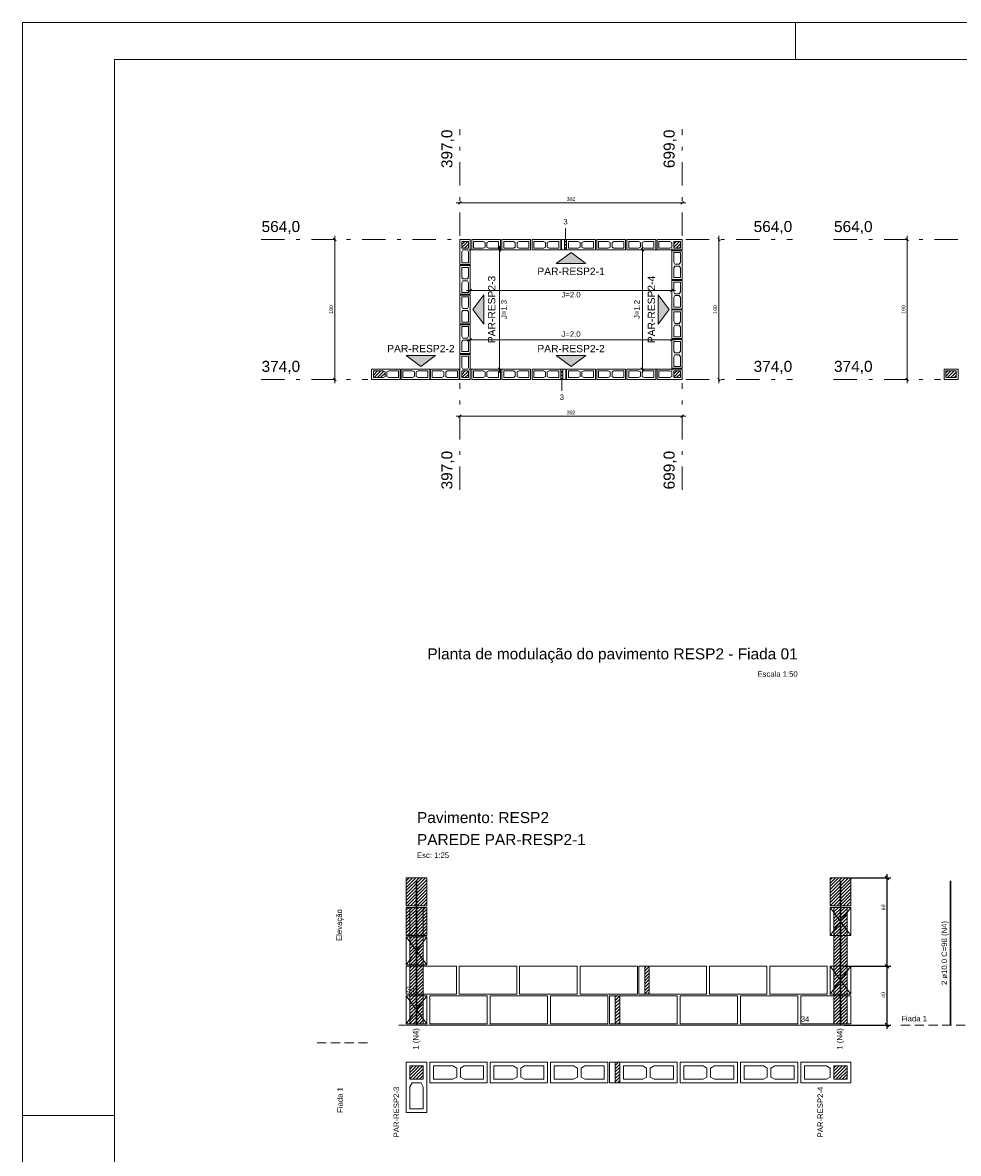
# Model space of a CAD drawing. Header units: millimetres. Extents: x 337 to 624, y -381 to -65.
# Tile 50 of 139: x 442 to 467, y -352 to -322. Entities that reach past the tile are written whole.
import ezdxf

# ---------------------------------------------------------------- set-up
doc = ezdxf.new("R2010")
doc.units = ezdxf.units.MM
doc.header["$MEASUREMENT"] = 0
doc.linetypes.add('DASHDOT2', pattern=[1.27, 0.635, -0.3175, 0, -0.3175])
doc.linetypes.add('Dashed2', pattern=[0.375, 0.25, -0.125])
doc.layers.get('0').update_dxf_attribs({"lineweight": 5})
for name, color, linetype, lineweight in [('Armadura', 7, 'Continuous', 30), ('Cotas', 7, 'Continuous', 5), ('Descrição da armadura', 7, 'Continuous', 5), ('Nível 1', 142, 'Continuous', 0), ('PA-Ajustes', 8, 'Continuous', 5), ('PA-Eixos', 9, 'DASHDOT2', 13), ('PA-Graute', 8, 'Continuous', 0), ('PA-Piso', 7, 'Continuous', 20), ('PA-Títulos', 7, 'Continuous', 0), ('PE-Contrafiamento L', 1, 'Continuous', 13), ('PE-Inteiro', 7, 'Continuous', 5), ('PE-Meio', 1, 'Continuous', 5), ('PE-Paredes', 1, 'Continuous', 5), ('PE-Pastilha', 3, 'Continuous', 5), ('PE-Textos paredes', 7, 'Continuous', 5), ('PRANCHA 01', 7, 'Continuous', 20), ('Texto da cota', 7, 'Continuous', 0), ('Textos', 7, 'Continuous', 5)]:
    doc.layers.add(name, color=color, linetype=linetype, lineweight=lineweight)
doc.styles.add('Arial', font='arial.ttf')
doc.dimstyles.new('UM_25.000000', dxfattribs={"dimtxt": 0.18, "dimasz": 0.1, "dimexe": 0.1, "dimexo": 0.2, "dimgap": 0, "dimtad": 1, "dimtih": 1, "dimtoh": 1, "dimdec": 1, "dimlfac": 25, "dimzin": 0, "dimdsep": 46, "dimtxsty": 'Standard', "dimcen": 0.09, "dimdle": 0.1, "dimadec": 1, "dimazin": 2, "dimtfac": 1, "dimtdec": 4, "dimtofl": 0, "dimtmove": 0, "dimatfit": 3, "dimfxl": 1, "dimtolj": 1, "dimarcsym": 0})
pattern_1 = [(45, (379.54058, -503.65293), (-0.044194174, 0.044194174), [])]
pattern_2 = [(45, (508.52946, -522.06415), (-0.044194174, 0.044194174), [])]

# ---------------------------------------------------------------- blocks, each defined once
blk = doc.blocks.new('_Oblique')
at = {"color": 0, "linetype": 'ByBlock', "lineweight": -2}
blk.add_line((-0.5, -0.5), (0.5, 0.5), dxfattribs=at)
blk = doc.blocks.new('*D296')
at = {"layer": 'Cotas', "color": 0, "lineweight": -2, "transparency": 16777216}
for p, q in [((463.979, -347.4), (465.244, -347.4)), ((465.144, -349.1), (465.144, -347.3)), ((463.979, -349), (465.244, -349))]:
    blk.add_line(p, q, dxfattribs=at)
at = {"layer": 'Defpoints', "color": 0, "transparency": 16777216}
for p in [(463.879, -347.4), (465.144, -347.4), (463.879, -349)]:
    blk.add_point(p, dxfattribs=at)
at = {"layer": 'Cotas', "color": 0, "lineweight": -2, "transparency": 16777216, "xscale": 0.1, "yscale": 0.1, "zscale": 0.1}
for p, rotation in [((465.144, -347.4), 90), ((465.144, -349), 270)]:
    blk.add_blockref('_Oblique', p, dxfattribs=dict(at, rotation=rotation))
at = {"layer": 'Cotas', "transparency": 16777216, "insert": (465.044, -348.182), "char_height": 0.1, "attachment_point": 5, "rotation": 90, "style": 'Arial'}
blk.add_mtext('\\A1;40', dxfattribs=at)
blk = doc.blocks.new('*D297')
at = {"layer": 'Cotas', "color": 0, "lineweight": -2, "transparency": 16777216}
for p, q in [((463.979, -345), (465.244, -345)), ((465.144, -347.5), (465.144, -344.9)), ((463.979, -347.4), (465.244, -347.4))]:
    blk.add_line(p, q, dxfattribs=at)
at = {"layer": 'Defpoints', "color": 0, "transparency": 16777216}
for p in [(463.879, -345), (465.144, -345), (463.879, -347.4)]:
    blk.add_point(p, dxfattribs=at)
at = {"layer": 'Cotas', "color": 0, "lineweight": -2, "transparency": 16777216, "xscale": 0.1, "yscale": 0.1, "zscale": 0.1}
for p, rotation in [((465.144, -345), 90), ((465.144, -347.4), 270)]:
    blk.add_blockref('_Oblique', p, dxfattribs=dict(at, rotation=rotation))
at = {"layer": 'Cotas', "transparency": 16777216, "insert": (465.044, -345.8), "char_height": 0.1, "attachment_point": 5, "rotation": 90, "style": 'Arial'}
blk.add_mtext('\\A1;60', dxfattribs=at)

msp = doc.modelspace()

# ---------------------------------------------------------------- hatches: boundary and pattern name
at = {"layer": 'PA-Ajustes', "linetype": 'Continuous'}
h = msp.add_hatch(dxfattribs=at)
h.set_pattern_fill('ANSI31', color=8, scale=0.5, style=0)
h.set_pattern_definition(pattern_1)
h.paths.add_polyline_path([(456.3762, -327.6529), (456.3762, -327.9329), (456.4362, -327.9329), (456.4362, -327.6529)])
h = msp.add_hatch(dxfattribs=at)
h.set_pattern_fill('ANSI31', color=8, scale=0.5, style=0)
h.set_pattern_definition(pattern_1)
h.paths.add_polyline_path([(456.3362, -331.4529), (456.3362, -331.1729), (456.2762, -331.1729), (456.2762, -331.4529)])
h = msp.add_hatch(dxfattribs=at)
h.set_pattern_fill('ANSI31', color=8, scale=0.5, style=0)
h.set_pattern_definition(pattern_2)
h.paths.add_polyline_path([(452.0795, -345.0001), (452.6395, -345.0001), (452.6395, -345.7601), (452.0795, -345.7601)])
h = msp.add_hatch(dxfattribs=at)
h.set_pattern_fill('ANSI31', color=8, scale=0.5, style=0)
h.set_pattern_definition(pattern_2)
h.paths.add_polyline_path([(463.5995, -345.0001), (464.1595, -345.0001), (464.1595, -345.7601), (463.5995, -345.7601)])
h = msp.add_hatch(dxfattribs=at)
h.set_pattern_fill('ANSI31', color=8, scale=0.5, style=0)
h.set_pattern_definition(pattern_2)
h.paths.add_polyline_path([(458.5595, -347.4001), (458.5595, -348.1601), (458.6795, -348.1601), (458.6795, -347.4001)])
h = msp.add_hatch(dxfattribs=at)
h.set_pattern_fill('ANSI31', color=8, scale=0.5, style=0)
h.set_pattern_definition(pattern_2)
h.paths.add_polyline_path([(457.7595, -348.2001), (457.7595, -348.9601), (457.8795, -348.9601), (457.8795, -348.2001)])
h = msp.add_hatch(dxfattribs=at)
h.set_pattern_fill('ANSI31', color=8, scale=0.5, style=0)
h.set_pattern_definition(pattern_2)
h.paths.add_polyline_path([(457.7595, -350.0101), (457.7595, -350.5701), (457.8795, -350.5701), (457.8795, -350.0101)])
at = {"layer": 'PA-Graute', "linetype": 'Continuous'}
h = msp.add_hatch(dxfattribs=at)
h.set_pattern_fill('ANSI31', color=8, scale=0.5, style=0)
h.set_pattern_definition(pattern_1)
h.paths.add_polyline_path([(453.7662, -327.7029), (453.7662, -327.8829), (453.5862, -327.8829), (453.5862, -327.7029)])
h = msp.add_hatch(dxfattribs=at)
h.set_pattern_fill('ANSI31', color=8, scale=0.5, style=0)
h.set_pattern_definition(pattern_1)
h.paths.add_polyline_path([(459.5262, -327.8829), (459.3462, -327.8829), (459.3462, -327.7029), (459.5262, -327.7029)])
h = msp.add_hatch(dxfattribs=at)
h.set_pattern_fill('ANSI31', color=8, scale=0.5, style=0)
h.set_pattern_definition(pattern_1)
h.paths.add_polyline_path([(451.186, -331.2229), (451.449, -331.2229), (451.501, -331.2509), (451.501, -331.3749), (451.449, -331.4029), (451.186, -331.4029)])
h = msp.add_hatch(dxfattribs=at)
h.set_pattern_fill('ANSI31', color=8, scale=0.5, style=0)
h.set_pattern_definition(pattern_1)
h.paths.add_polyline_path([(453.5862, -331.4029), (453.5862, -331.2229), (453.7662, -331.2229), (453.7662, -331.4029)])
h = msp.add_hatch(dxfattribs=at)
h.set_pattern_fill('ANSI31', color=8, scale=0.5, style=0)
h.set_pattern_definition(pattern_1)
h.paths.add_polyline_path([(459.5262, -331.4029), (459.3462, -331.4029), (459.3462, -331.2229), (459.5262, -331.2229)])
h = msp.add_hatch(dxfattribs=at)
h.set_pattern_fill('ANSI31', color=8, scale=0.5, style=0)
h.set_pattern_definition([(45, (372.76116, -503.65293), (-0.044194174, 0.044194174), [])])
h.paths.add_polyline_path([(466.7417, -331.2229), (467.0217, -331.2229), (467.0217, -331.4029), (466.7417, -331.4029)])
h = msp.add_hatch(dxfattribs=at)
h.set_pattern_fill('ANSI31', color=8, scale=0.5, style=0)
h.set_pattern_definition(pattern_2)
h.paths.add_polyline_path([(452.6395, -346.5601), (452.0795, -346.5601), (452.0795, -345.8001), (452.6395, -345.8001)])
h = msp.add_hatch(dxfattribs=at)
h.set_pattern_fill('ANSI31', color=8, scale=0.5, style=0)
h.set_pattern_definition(pattern_2)
h.paths.add_polyline_path([(452.1795, -345.8001), (452.5395, -345.8001), (452.5395, -348.9601), (452.1795, -348.9601)])
h = msp.add_hatch(dxfattribs=at)
h.set_pattern_fill('ANSI31', color=8, scale=0.5, style=0)
h.set_pattern_definition(pattern_2)
h.paths.add_polyline_path([(463.6995, -345.8001), (464.0595, -345.8001), (464.0595, -348.9601), (463.6995, -348.9601)])
h = msp.add_hatch(dxfattribs=at)
h.set_pattern_fill('ANSI31', color=8, scale=0.5, style=0)
h.set_pattern_definition(pattern_2)
h.paths.add_polyline_path([(452.5395, -350.1101), (452.5395, -350.4701), (452.1795, -350.4701), (452.1795, -350.1101)])
h = msp.add_hatch(dxfattribs=at)
h.set_pattern_fill('ANSI31', color=8, scale=0.5, style=0)
h.set_pattern_definition(pattern_2)
h.paths.add_polyline_path([(464.0595, -350.4701), (463.6995, -350.4701), (463.6995, -350.1101), (464.0595, -350.1101)])
at = {"layer": 'PE-Textos paredes', "linetype": 'Continuous'}
for points in [[(456.5562, -328.0029), (456.1562, -328.3029), (456.9562, -328.3029)], [(453.8862, -329.5529), (454.1862, -329.9529), (454.1862, -329.1529)], [(459.2262, -329.5529), (458.9262, -329.9529), (458.9262, -329.1529)], [(452.4761, -331.1029), (452.0761, -330.8029), (452.8761, -330.8029)], [(456.5562, -331.1029), (456.1562, -330.8029), (456.9562, -330.8029)]]:
    msp.add_hatch(color=7, dxfattribs=at).paths.add_polyline_path(points)

# ---------------------------------------------------------------- linework, layer by layer
at = {"layer": 'Armadura'}
msp.add_line((466.8695, -349.0001), (466.8695, -345.0801), dxfattribs=at)
for points in [[(452.3595, -349.0001), (452.3595, -345.0801)], [(463.8795, -349.0001), (463.8795, -345.0801)]]:
    msp.add_lwpolyline(points, dxfattribs=at)
at = {"layer": 'Cotas'}
for p, q in [((453.5716, -326.6176), (453.5009, -326.6883)), ((459.6116, -326.6176), (459.5409, -326.6883)), ((459.6762, -326.6529), (453.4362, -326.6529)), ((450.136, -327.5529), (450.136, -331.5529)), ((460.5762, -327.5529), (460.5762, -331.5529)), ((465.6917, -327.5529), (465.6917, -331.5529)), ((450.1007, -327.6176), (450.1714, -327.6883)), ((454.6162, -327.8329), (454.6162, -331.2729)), ((458.4962, -331.2729), (458.4962, -327.8329)), ((460.5409, -327.6176), (460.6116, -327.6883)), ((465.6563, -327.6176), (465.727, -327.6883)), ((453.7762, -327.9329), (454.7162, -327.9329)), ((453.8162, -327.8929), (453.8162, -329.1329)), ((454.5809, -327.8976), (454.6516, -327.9683)), ((459.3362, -327.9329), (458.3962, -327.9329)), ((458.5316, -327.9683), (458.4609, -327.8976)), ((459.2962, -327.8929), (459.2962, -329.1329)), ((459.3962, -329.0329), (453.7162, -329.0329)), ((453.8516, -328.9976), (453.7809, -329.0683)), ((459.3316, -328.9976), (459.2609, -329.0683)), ((453.8162, -331.2129), (453.8162, -330.2729)), ((459.2962, -331.2129), (459.2962, -330.2729)), ((453.7162, -330.3729), (459.3962, -330.3729)), ((453.7809, -330.4083), (453.8516, -330.3376)), ((459.2609, -330.4083), (459.3316, -330.3376)), ((453.7762, -331.1729), (454.7162, -331.1729)), ((454.5809, -331.1376), (454.6516, -331.2083)), ((459.3362, -331.1729), (458.3962, -331.1729)), ((458.5316, -331.2083), (458.4609, -331.1376)), ((450.1007, -331.4176), (450.1714, -331.4883)), ((460.5409, -331.4176), (460.6116, -331.4883)), ((465.6563, -331.4176), (465.727, -331.4883)), ((459.6762, -332.4529), (453.4362, -332.4529)), ((453.5716, -332.4176), (453.5009, -332.4883)), ((459.6116, -332.4176), (459.5409, -332.4883))]:
    msp.add_line(p, q, dxfattribs=at)
for points in [[(456.4062, -327.6429), (456.4062, -327.3429)], [(456.3062, -331.4629), (456.3062, -331.7629)]]:
    msp.add_lwpolyline(points, dxfattribs=at)
at = {"layer": 'PA-Ajustes', "linetype": 'Continuous'}
for points in [[(456.3762, -327.6529), (456.3762, -327.9329), (456.4362, -327.9329), (456.4362, -327.6529), (456.3762, -327.6529)], [(456.3362, -331.4529), (456.3362, -331.1729), (456.2762, -331.1729), (456.2762, -331.4529), (456.3362, -331.4529)]]:
    msp.add_lwpolyline(points, dxfattribs=at)
for points in [[(452.0795, -345.0001), (452.6395, -345.0001), (452.6395, -345.7601), (452.0795, -345.7601)], [(463.5995, -345.0001), (464.1595, -345.0001), (464.1595, -345.7601), (463.5995, -345.7601)], [(458.5595, -347.4001), (458.5595, -348.1601), (458.6795, -348.1601), (458.6795, -347.4001)], [(457.7595, -348.2001), (457.7595, -348.9601), (457.8795, -348.9601), (457.8795, -348.2001)], [(457.7595, -350.0101), (457.7595, -350.5701), (457.8795, -350.5701), (457.8795, -350.0101)]]:
    msp.add_lwpolyline(points, close=True, dxfattribs=at)
at = {"layer": 'PA-Eixos'}
for p, q in [((453.5362, -327.5529), (453.5362, -324.6529)), ((459.5762, -327.5529), (459.5762, -324.6529)), ((448.136, -327.6529), (453.4362, -327.6529)), ((459.6762, -327.6529), (462.5762, -327.6529)), ((463.6917, -327.6529), (468.9919, -327.6529)), ((448.136, -331.4529), (451.036, -331.4529)), ((459.6762, -331.4529), (462.5762, -331.4529)), ((463.6917, -331.4529), (466.5917, -331.4529)), ((453.5362, -334.4529), (453.5362, -331.5529)), ((459.5762, -334.4529), (459.5762, -331.5529))]:
    msp.add_line(p, q, dxfattribs=at)
at = {"layer": 'PA-Graute', "linetype": 'Continuous'}
for p, q in [((452.0795, -346.5601), (452.0795, -345.8001)), ((452.0795, -345.8001), (452.6395, -345.8001)), ((452.6395, -345.8001), (452.6395, -346.5601)), ((452.6395, -346.5601), (452.0795, -346.5601))]:
    msp.add_line(p, q, dxfattribs=at)
at = {"layer": 'PA-Graute', "linetype": 'Continuous', "lineweight": 5}
for p, q in [((452.0795, -346.5601), (452.0795, -345.8001)), ((452.0795, -345.8001), (452.6395, -345.8001)), ((452.6395, -345.8001), (452.6395, -346.5601)), ((452.6395, -346.5601), (452.0795, -346.5601))]:
    msp.add_line(p, q, dxfattribs=at)
at = {"layer": 'PA-Graute', "color": 8, "linetype": 'Continuous'}
for points in [[(452.1795, -345.8001), (452.5395, -345.8001), (452.5395, -348.9601), (452.1795, -348.9601)], [(463.6995, -345.8001), (464.0595, -345.8001), (464.0595, -348.9601), (463.6995, -348.9601)]]:
    msp.add_lwpolyline(points, close=True, dxfattribs=at)
at = {"layer": 'PA-Piso'}
msp.add_line((451.8795, -349.0001), (464.9195, -349.0001), dxfattribs=at)
at = {"layer": 'PA-Piso', "linetype": 'Dashed2'}
for p, q in [((465.5195, -349.0001), (467.4695, -349.0001)), ((451.0295, -349.4851), (449.5295, -349.4851))]:
    msp.add_line(p, q, dxfattribs=at)
at = {"layer": 'PE-Contrafiamento L', "linetype": 'Continuous'}
for p, q in [((463.5995, -345.8001), (464.1595, -345.8001)), ((463.5995, -346.5601), (464.1595, -345.8001)), ((464.1595, -345.8001), (463.5995, -345.8001)), ((463.5995, -345.8001), (464.1595, -346.5601)), ((463.5995, -346.5601), (463.5995, -345.8001)), ((464.1595, -345.8001), (464.1595, -346.5601)), ((452.0795, -347.3601), (452.0795, -346.6001)), ((452.0795, -346.6001), (452.6395, -346.6001)), ((452.6395, -346.6001), (452.0795, -347.3601)), ((452.6395, -347.3601), (452.0795, -346.6001)), ((452.0795, -346.6001), (452.6395, -346.6001)), ((452.6395, -346.6001), (452.6395, -347.3601)), ((464.1595, -346.5601), (463.5995, -346.5601)), ((464.1595, -346.5601), (463.5995, -346.5601)), ((452.6395, -347.3601), (452.0795, -347.3601)), ((452.0795, -347.3601), (452.6395, -347.3601)), ((452.0795, -347.4001), (453.4395, -347.4001)), ((452.0795, -348.1601), (452.0795, -347.4001)), ((453.4395, -347.4001), (453.4395, -348.1601)), ((463.5995, -347.4001), (464.1595, -347.4001)), ((463.5995, -348.1601), (464.1595, -347.4001)), ((464.1595, -347.4001), (463.5995, -347.4001)), ((463.5995, -347.4001), (464.1595, -348.1601)), ((463.5995, -348.1601), (463.5995, -347.4001)), ((464.1595, -347.4001), (464.1595, -348.1601)), ((453.4395, -348.1601), (452.0795, -348.1601)), ((452.0795, -348.9601), (452.0795, -348.2001)), ((452.0795, -348.2001), (452.6395, -348.2001)), ((452.6395, -348.2001), (452.0795, -348.9601)), ((452.6395, -348.9601), (452.0795, -348.2001)), ((452.0795, -348.2001), (452.6395, -348.2001)), ((452.6395, -348.2001), (452.6395, -348.9601)), ((462.7995, -348.9601), (462.7995, -348.2001)), ((462.7995, -348.2001), (464.1595, -348.2001)), ((464.1595, -348.1601), (463.5995, -348.1601)), ((464.1595, -348.1601), (463.5995, -348.1601)), ((464.1595, -348.2001), (464.1595, -348.9601)), ((452.6395, -348.9601), (452.0795, -348.9601)), ((452.0795, -348.9601), (452.6395, -348.9601)), ((464.1595, -348.9601), (462.7995, -348.9601)), ((452.0795, -351.3701), (452.0795, -350.0101)), ((452.0795, -350.0101), (452.6395, -350.0101)), ((452.6395, -350.0101), (452.6395, -351.3701)), ((462.7995, -350.5701), (462.7995, -350.0101)), ((462.7995, -350.0101), (464.1595, -350.0101)), ((464.1595, -350.0101), (464.1595, -350.5701)), ((464.1595, -350.5701), (462.7995, -350.5701)), ((452.6395, -351.3701), (452.0795, -351.3701))]:
    msp.add_line(p, q, dxfattribs=at)
at = {"layer": 'PE-Contrafiamento L', "linetype": 'Continuous', "lineweight": 5}
for p, q in [((452.1795, -350.4701), (452.1795, -350.1101)), ((452.1795, -350.1101), (452.5395, -350.1101)), ((452.5395, -350.1101), (452.5395, -350.4701)), ((462.8995, -350.4701), (462.8995, -350.1101)), ((462.8995, -350.1101), (463.4955, -350.1101)), ((463.4955, -350.1101), (463.5995, -350.1661)), ((463.5995, -350.1661), (463.5995, -350.4141)), ((463.6995, -350.4701), (463.6995, -350.1101)), ((463.6995, -350.1101), (464.0595, -350.1101)), ((464.0595, -350.1101), (464.0595, -350.4701)), ((452.5395, -350.4701), (452.1795, -350.4701)), ((452.1795, -350.6741), (452.2355, -350.5701)), ((452.2355, -350.5701), (452.4835, -350.5701)), ((452.4835, -350.5701), (452.5395, -350.6741)), ((463.4955, -350.4701), (462.8995, -350.4701)), ((463.5995, -350.4141), (463.4955, -350.4701)), ((464.0595, -350.4701), (463.6995, -350.4701)), ((452.1795, -351.2701), (452.1795, -350.6741)), ((452.5395, -350.6741), (452.5395, -351.2701)), ((452.5395, -351.2701), (452.1795, -351.2701))]:
    msp.add_line(p, q, dxfattribs=at)
at = {"layer": 'PE-Contrafiamento L', "linetype": 'Continuous'}
for points in [[(453.8162, -327.6529), (453.8162, -328.3329), (453.5362, -328.3329), (453.5362, -327.6529), (453.8162, -327.6529)], [(459.5762, -327.9329), (458.8962, -327.9329), (458.8962, -327.6529), (459.5762, -327.6529), (459.5762, -327.9329)], [(453.5362, -331.4529), (453.5362, -330.7729), (453.8162, -330.7729), (453.8162, -331.4529), (453.5362, -331.4529)], [(459.5762, -331.4529), (458.8962, -331.4529), (458.8962, -331.1729), (459.5762, -331.1729), (459.5762, -331.4529)]]:
    msp.add_lwpolyline(points, dxfattribs=at)
at = {"layer": 'PE-Contrafiamento L', "linetype": 'Continuous', "lineweight": 5}
for points in [[(453.7662, -327.7029), (453.7662, -327.8829), (453.5862, -327.8829), (453.5862, -327.7029), (453.7662, -327.7029)], [(459.2962, -327.8549), (459.2442, -327.8829), (458.9462, -327.8829), (458.9462, -327.7029), (459.2442, -327.7029), (459.2962, -327.7309), (459.2962, -327.8549)], [(459.5262, -327.8829), (459.3462, -327.8829), (459.3462, -327.7029), (459.5262, -327.7029), (459.5262, -327.8829)], [(453.7382, -327.9329), (453.7662, -327.9849), (453.7662, -328.2829), (453.5862, -328.2829), (453.5862, -327.9849), (453.6142, -327.9329), (453.7382, -327.9329)], [(453.6142, -331.1729), (453.5862, -331.1209), (453.5862, -330.8229), (453.7662, -330.8229), (453.7662, -331.1209), (453.7382, -331.1729), (453.6142, -331.1729)], [(453.5862, -331.4029), (453.5862, -331.2229), (453.7662, -331.2229), (453.7662, -331.4029), (453.5862, -331.4029)], [(459.2962, -331.3749), (459.2442, -331.4029), (458.9462, -331.4029), (458.9462, -331.2229), (459.2442, -331.2229), (459.2962, -331.2509), (459.2962, -331.3749)], [(459.5262, -331.4029), (459.3462, -331.4029), (459.3462, -331.2229), (459.5262, -331.2229), (459.5262, -331.4029)]]:
    msp.add_lwpolyline(points, dxfattribs=at)
at = {"layer": 'PE-Inteiro', "linetype": 'Continuous'}
for p, q in [((453.5195, -347.4001), (455.0795, -347.4001)), ((453.5195, -348.1601), (453.5195, -347.4001)), ((455.0795, -347.4001), (455.0795, -348.1601)), ((455.1595, -347.4001), (456.7195, -347.4001)), ((455.1595, -348.1601), (455.1595, -347.4001)), ((456.7195, -347.4001), (456.7195, -348.1601)), ((456.7995, -347.4001), (458.3595, -347.4001)), ((456.7995, -348.1601), (456.7995, -347.4001)), ((458.3595, -347.4001), (458.3595, -348.1601)), ((458.6795, -347.4001), (460.2395, -347.4001)), ((458.6795, -348.1601), (458.6795, -347.4001)), ((460.2395, -347.4001), (460.2395, -348.1601)), ((460.3195, -347.4001), (461.8795, -347.4001)), ((460.3195, -348.1601), (460.3195, -347.4001)), ((461.8795, -347.4001), (461.8795, -348.1601)), ((461.9595, -347.4001), (463.5195, -347.4001)), ((461.9595, -348.1601), (461.9595, -347.4001)), ((463.5195, -347.4001), (463.5195, -348.1601)), ((452.7195, -348.2001), (454.2795, -348.2001)), ((452.7195, -348.9601), (452.7195, -348.2001)), ((455.0795, -348.1601), (453.5195, -348.1601)), ((454.2795, -348.2001), (454.2795, -348.9601)), ((454.3595, -348.2001), (455.9195, -348.2001)), ((454.3595, -348.9601), (454.3595, -348.2001)), ((456.7195, -348.1601), (455.1595, -348.1601)), ((455.9195, -348.2001), (455.9195, -348.9601)), ((455.9995, -348.2001), (457.5595, -348.2001)), ((455.9995, -348.9601), (455.9995, -348.2001)), ((458.3595, -348.1601), (456.7995, -348.1601)), ((457.5595, -348.2001), (457.5595, -348.9601)), ((457.8795, -348.2001), (459.4395, -348.2001)), ((457.8795, -348.9601), (457.8795, -348.2001)), ((460.2395, -348.1601), (458.6795, -348.1601)), ((459.4395, -348.2001), (459.4395, -348.9601)), ((459.5195, -348.2001), (461.0795, -348.2001)), ((459.5195, -348.9601), (459.5195, -348.2001)), ((461.8795, -348.1601), (460.3195, -348.1601)), ((461.0795, -348.2001), (461.0795, -348.9601)), ((461.1595, -348.2001), (462.7195, -348.2001)), ((461.1595, -348.9601), (461.1595, -348.2001)), ((463.5195, -348.1601), (461.9595, -348.1601)), ((462.7195, -348.2001), (462.7195, -348.9601)), ((454.2795, -348.9601), (452.7195, -348.9601)), ((455.9195, -348.9601), (454.3595, -348.9601)), ((457.5595, -348.9601), (455.9995, -348.9601)), ((459.4395, -348.9601), (457.8795, -348.9601)), ((461.0795, -348.9601), (459.5195, -348.9601)), ((462.7195, -348.9601), (461.1595, -348.9601)), ((452.7195, -350.0101), (454.2795, -350.0101)), ((452.7195, -350.5701), (452.7195, -350.0101)), ((454.2795, -350.0101), (454.2795, -350.5701)), ((454.3595, -350.0101), (455.9195, -350.0101)), ((454.3595, -350.5701), (454.3595, -350.0101)), ((455.9195, -350.0101), (455.9195, -350.5701)), ((455.9995, -350.0101), (457.5595, -350.0101)), ((455.9995, -350.5701), (455.9995, -350.0101)), ((457.5595, -350.0101), (457.5595, -350.5701)), ((457.8795, -350.0101), (459.4395, -350.0101)), ((457.8795, -350.5701), (457.8795, -350.0101)), ((459.4395, -350.0101), (459.4395, -350.5701)), ((459.5195, -350.0101), (461.0795, -350.0101)), ((459.5195, -350.5701), (459.5195, -350.0101)), ((461.0795, -350.0101), (461.0795, -350.5701)), ((461.1595, -350.0101), (462.7195, -350.0101)), ((461.1595, -350.5701), (461.1595, -350.0101)), ((462.7195, -350.0101), (462.7195, -350.5701)), ((454.2795, -350.5701), (452.7195, -350.5701)), ((455.9195, -350.5701), (454.3595, -350.5701)), ((457.5595, -350.5701), (455.9995, -350.5701)), ((459.4395, -350.5701), (457.8795, -350.5701)), ((461.0795, -350.5701), (459.5195, -350.5701)), ((462.7195, -350.5701), (461.1595, -350.5701))]:
    msp.add_line(p, q, dxfattribs=at)
at = {"layer": 'PE-Inteiro', "linetype": 'Continuous', "lineweight": 5}
for p, q in [((452.8195, -350.1101), (453.3455, -350.1101)), ((452.8195, -350.4701), (452.8195, -350.1101)), ((453.3455, -350.1101), (453.4495, -350.1661)), ((453.4495, -350.1661), (453.4495, -350.4141)), ((453.5495, -350.1661), (453.6535, -350.1101)), ((453.5495, -350.4141), (453.5495, -350.1661)), ((453.6535, -350.1101), (454.1795, -350.1101)), ((454.1795, -350.1101), (454.1795, -350.4701)), ((454.4595, -350.1101), (454.9855, -350.1101)), ((454.4595, -350.4701), (454.4595, -350.1101)), ((454.9855, -350.1101), (455.0895, -350.1661)), ((455.0895, -350.1661), (455.0895, -350.4141)), ((455.1895, -350.1661), (455.2935, -350.1101)), ((455.1895, -350.4141), (455.1895, -350.1661)), ((455.2935, -350.1101), (455.8195, -350.1101)), ((455.8195, -350.1101), (455.8195, -350.4701)), ((456.0995, -350.1101), (456.6255, -350.1101)), ((456.0995, -350.4701), (456.0995, -350.1101)), ((456.6255, -350.1101), (456.7295, -350.1661)), ((456.7295, -350.1661), (456.7295, -350.4141)), ((456.8295, -350.1661), (456.9335, -350.1101)), ((456.8295, -350.4141), (456.8295, -350.1661)), ((456.9335, -350.1101), (457.4595, -350.1101)), ((457.4595, -350.1101), (457.4595, -350.4701)), ((457.9795, -350.1101), (458.5055, -350.1101)), ((457.9795, -350.4701), (457.9795, -350.1101)), ((458.5055, -350.1101), (458.6095, -350.1661)), ((458.6095, -350.1661), (458.6095, -350.4141)), ((458.7095, -350.1661), (458.8135, -350.1101)), ((458.7095, -350.4141), (458.7095, -350.1661)), ((458.8135, -350.1101), (459.3395, -350.1101)), ((459.3395, -350.1101), (459.3395, -350.4701)), ((459.6195, -350.1101), (460.1455, -350.1101)), ((459.6195, -350.4701), (459.6195, -350.1101)), ((460.1455, -350.1101), (460.2495, -350.1661)), ((460.2495, -350.1661), (460.2495, -350.4141)), ((460.3495, -350.1661), (460.4535, -350.1101)), ((460.3495, -350.4141), (460.3495, -350.1661)), ((460.4535, -350.1101), (460.9795, -350.1101)), ((460.9795, -350.1101), (460.9795, -350.4701)), ((461.2595, -350.1101), (461.7855, -350.1101)), ((461.2595, -350.4701), (461.2595, -350.1101)), ((461.7855, -350.1101), (461.8895, -350.1661)), ((461.8895, -350.1661), (461.8895, -350.4141)), ((461.9895, -350.1661), (462.0935, -350.1101)), ((461.9895, -350.4141), (461.9895, -350.1661)), ((462.0935, -350.1101), (462.6195, -350.1101)), ((462.6195, -350.1101), (462.6195, -350.4701)), ((453.3455, -350.4701), (452.8195, -350.4701)), ((453.4495, -350.4141), (453.3455, -350.4701)), ((453.6535, -350.4701), (453.5495, -350.4141)), ((454.1795, -350.4701), (453.6535, -350.4701)), ((454.9855, -350.4701), (454.4595, -350.4701)), ((455.0895, -350.4141), (454.9855, -350.4701)), ((455.2935, -350.4701), (455.1895, -350.4141)), ((455.8195, -350.4701), (455.2935, -350.4701)), ((456.6255, -350.4701), (456.0995, -350.4701)), ((456.7295, -350.4141), (456.6255, -350.4701)), ((456.9335, -350.4701), (456.8295, -350.4141)), ((457.4595, -350.4701), (456.9335, -350.4701)), ((458.5055, -350.4701), (457.9795, -350.4701)), ((458.6095, -350.4141), (458.5055, -350.4701)), ((458.8135, -350.4701), (458.7095, -350.4141)), ((459.3395, -350.4701), (458.8135, -350.4701)), ((460.1455, -350.4701), (459.6195, -350.4701)), ((460.2495, -350.4141), (460.1455, -350.4701)), ((460.4535, -350.4701), (460.3495, -350.4141)), ((460.9795, -350.4701), (460.4535, -350.4701)), ((461.7855, -350.4701), (461.2595, -350.4701)), ((461.8895, -350.4141), (461.7855, -350.4701)), ((462.0935, -350.4701), (461.9895, -350.4141)), ((462.6195, -350.4701), (462.0935, -350.4701))]:
    msp.add_line(p, q, dxfattribs=at)
at = {"layer": 'PE-Inteiro', "linetype": 'Continuous'}
for points in [[(453.8562, -327.6529), (454.6362, -327.6529), (454.6362, -327.9329), (453.8562, -327.9329), (453.8562, -327.6529)], [(454.6762, -327.6529), (455.4562, -327.6529), (455.4562, -327.9329), (454.6762, -327.9329), (454.6762, -327.6529)], [(455.4962, -327.6529), (456.2762, -327.6529), (456.2762, -327.9329), (455.4962, -327.9329), (455.4962, -327.6529)], [(456.4362, -327.6529), (457.2162, -327.6529), (457.2162, -327.9329), (456.4362, -327.9329), (456.4362, -327.6529)], [(457.2562, -327.6529), (458.0362, -327.6529), (458.0362, -327.9329), (457.2562, -327.9329), (457.2562, -327.6529)], [(458.0762, -327.6529), (458.8562, -327.6529), (458.8562, -327.9329), (458.0762, -327.9329), (458.0762, -327.6529)], [(459.5762, -327.9569), (459.5762, -328.7369), (459.2962, -328.7369), (459.2962, -327.9569), (459.5762, -327.9569)], [(453.5362, -329.1379), (453.5362, -328.3579), (453.8162, -328.3579), (453.8162, -329.1379), (453.5362, -329.1379)], [(459.5762, -328.7609), (459.5762, -329.5409), (459.2962, -329.5409), (459.2962, -328.7609), (459.5762, -328.7609)], [(453.5362, -329.9429), (453.5362, -329.1629), (453.8162, -329.1629), (453.8162, -329.9429), (453.5362, -329.9429)], [(459.5762, -329.5649), (459.5762, -330.3449), (459.2962, -330.3449), (459.2962, -329.5649), (459.5762, -329.5649)], [(453.5362, -330.7479), (453.5362, -329.9679), (453.8162, -329.9679), (453.8162, -330.7479), (453.5362, -330.7479)], [(459.5762, -330.3689), (459.5762, -331.1489), (459.2962, -331.1489), (459.2962, -330.3689), (459.5762, -330.3689)], [(451.136, -331.1729), (451.916, -331.1729), (451.916, -331.4529), (451.136, -331.4529), (451.136, -331.1729)], [(452.7162, -331.4529), (451.9362, -331.4529), (451.9362, -331.1729), (452.7162, -331.1729), (452.7162, -331.4529)], [(453.5162, -331.4529), (452.7362, -331.4529), (452.7362, -331.1729), (453.5162, -331.1729), (453.5162, -331.4529)], [(454.6362, -331.4529), (453.8562, -331.4529), (453.8562, -331.1729), (454.6362, -331.1729), (454.6362, -331.4529)], [(455.4562, -331.4529), (454.6762, -331.4529), (454.6762, -331.1729), (455.4562, -331.1729), (455.4562, -331.4529)], [(456.2762, -331.4529), (455.4962, -331.4529), (455.4962, -331.1729), (456.2762, -331.1729), (456.2762, -331.4529)], [(457.2162, -331.4529), (456.4362, -331.4529), (456.4362, -331.1729), (457.2162, -331.1729), (457.2162, -331.4529)], [(458.0362, -331.4529), (457.2562, -331.4529), (457.2562, -331.1729), (458.0362, -331.1729), (458.0362, -331.4529)], [(458.8562, -331.4529), (458.0762, -331.4529), (458.0762, -331.1729), (458.8562, -331.1729), (458.8562, -331.4529)]]:
    msp.add_lwpolyline(points, dxfattribs=at)
at = {"layer": 'PE-Inteiro', "linetype": 'Continuous', "lineweight": 5}
for points in [[(453.9062, -327.7029), (454.1692, -327.7029), (454.2212, -327.7309), (454.2212, -327.8549), (454.1692, -327.8829), (453.9062, -327.8829), (453.9062, -327.7029)], [(454.5862, -327.8829), (454.3232, -327.8829), (454.2712, -327.8549), (454.2712, -327.7309), (454.3232, -327.7029), (454.5862, -327.7029), (454.5862, -327.8829)], [(454.7262, -327.7029), (454.9892, -327.7029), (455.0412, -327.7309), (455.0412, -327.8549), (454.9892, -327.8829), (454.7262, -327.8829), (454.7262, -327.7029)], [(455.4062, -327.8829), (455.1432, -327.8829), (455.0912, -327.8549), (455.0912, -327.7309), (455.1432, -327.7029), (455.4062, -327.7029), (455.4062, -327.8829)], [(455.5462, -327.7029), (455.8092, -327.7029), (455.8612, -327.7309), (455.8612, -327.8549), (455.8092, -327.8829), (455.5462, -327.8829), (455.5462, -327.7029)], [(456.2262, -327.8829), (455.9632, -327.8829), (455.9112, -327.8549), (455.9112, -327.7309), (455.9632, -327.7029), (456.2262, -327.7029), (456.2262, -327.8829)], [(456.4862, -327.7029), (456.7492, -327.7029), (456.8012, -327.7309), (456.8012, -327.8549), (456.7492, -327.8829), (456.4862, -327.8829), (456.4862, -327.7029)], [(457.1662, -327.8829), (456.9032, -327.8829), (456.8512, -327.8549), (456.8512, -327.7309), (456.9032, -327.7029), (457.1662, -327.7029), (457.1662, -327.8829)], [(457.3062, -327.7029), (457.5692, -327.7029), (457.6212, -327.7309), (457.6212, -327.8549), (457.5692, -327.8829), (457.3062, -327.8829), (457.3062, -327.7029)], [(457.9862, -327.8829), (457.7232, -327.8829), (457.6712, -327.8549), (457.6712, -327.7309), (457.7232, -327.7029), (457.9862, -327.7029), (457.9862, -327.8829)], [(458.1262, -327.7029), (458.3892, -327.7029), (458.4412, -327.7309), (458.4412, -327.8549), (458.3892, -327.8829), (458.1262, -327.8829), (458.1262, -327.7029)], [(458.8062, -327.8829), (458.5432, -327.8829), (458.4912, -327.8549), (458.4912, -327.7309), (458.5432, -327.7029), (458.8062, -327.7029), (458.8062, -327.8829)], [(459.5262, -328.0069), (459.5262, -328.2699), (459.4982, -328.3219), (459.3742, -328.3219), (459.3462, -328.2699), (459.3462, -328.0069), (459.5262, -328.0069)], [(453.7662, -328.4079), (453.7662, -328.6709), (453.7382, -328.7229), (453.6142, -328.7229), (453.5862, -328.6709), (453.5862, -328.4079), (453.7662, -328.4079)], [(459.3462, -328.6869), (459.3462, -328.4239), (459.3742, -328.3719), (459.4982, -328.3719), (459.5262, -328.4239), (459.5262, -328.6869), (459.3462, -328.6869)], [(453.5862, -329.0879), (453.5862, -328.8249), (453.6142, -328.7729), (453.7382, -328.7729), (453.7662, -328.8249), (453.7662, -329.0879), (453.5862, -329.0879)], [(459.5262, -328.8109), (459.5262, -329.0739), (459.4982, -329.1259), (459.3742, -329.1259), (459.3462, -329.0739), (459.3462, -328.8109), (459.5262, -328.8109)], [(453.7662, -329.2129), (453.7662, -329.4759), (453.7382, -329.5279), (453.6142, -329.5279), (453.5862, -329.4759), (453.5862, -329.2129), (453.7662, -329.2129)], [(459.3462, -329.4909), (459.3462, -329.2279), (459.3742, -329.1759), (459.4982, -329.1759), (459.5262, -329.2279), (459.5262, -329.4909), (459.3462, -329.4909)], [(453.5862, -329.8929), (453.5862, -329.6299), (453.6142, -329.5779), (453.7382, -329.5779), (453.7662, -329.6299), (453.7662, -329.8929), (453.5862, -329.8929)], [(459.5262, -329.6149), (459.5262, -329.8779), (459.4982, -329.9299), (459.3742, -329.9299), (459.3462, -329.8779), (459.3462, -329.6149), (459.5262, -329.6149)], [(459.3462, -330.2949), (459.3462, -330.0319), (459.3742, -329.9799), (459.4982, -329.9799), (459.5262, -330.0319), (459.5262, -330.2949), (459.3462, -330.2949)], [(453.7662, -330.0179), (453.7662, -330.2809), (453.7382, -330.3329), (453.6142, -330.3329), (453.5862, -330.2809), (453.5862, -330.0179), (453.7662, -330.0179)], [(453.5862, -330.6979), (453.5862, -330.4349), (453.6142, -330.3829), (453.7382, -330.3829), (453.7662, -330.4349), (453.7662, -330.6979), (453.5862, -330.6979)], [(459.5262, -330.4189), (459.5262, -330.6819), (459.4982, -330.7339), (459.3742, -330.7339), (459.3462, -330.6819), (459.3462, -330.4189), (459.5262, -330.4189)], [(459.3462, -331.0989), (459.3462, -330.8359), (459.3742, -330.7839), (459.4982, -330.7839), (459.5262, -330.8359), (459.5262, -331.0989), (459.3462, -331.0989)], [(451.186, -331.2229), (451.449, -331.2229), (451.501, -331.2509), (451.501, -331.3749), (451.449, -331.4029), (451.186, -331.4029), (451.186, -331.2229)], [(451.866, -331.4029), (451.603, -331.4029), (451.551, -331.3749), (451.551, -331.2509), (451.603, -331.2229), (451.866, -331.2229), (451.866, -331.4029)], [(451.9862, -331.2229), (452.2492, -331.2229), (452.3012, -331.2509), (452.3012, -331.3749), (452.2492, -331.4029), (451.9862, -331.4029), (451.9862, -331.2229)], [(452.6662, -331.4029), (452.4032, -331.4029), (452.3512, -331.3749), (452.3512, -331.2509), (452.4032, -331.2229), (452.6662, -331.2229), (452.6662, -331.4029)], [(452.7862, -331.2229), (453.0492, -331.2229), (453.1012, -331.2509), (453.1012, -331.3749), (453.0492, -331.4029), (452.7862, -331.4029), (452.7862, -331.2229)], [(453.4662, -331.4029), (453.2032, -331.4029), (453.1512, -331.3749), (453.1512, -331.2509), (453.2032, -331.2229), (453.4662, -331.2229), (453.4662, -331.4029)], [(453.9062, -331.2229), (454.1692, -331.2229), (454.2212, -331.2509), (454.2212, -331.3749), (454.1692, -331.4029), (453.9062, -331.4029), (453.9062, -331.2229)], [(454.5862, -331.4029), (454.3232, -331.4029), (454.2712, -331.3749), (454.2712, -331.2509), (454.3232, -331.2229), (454.5862, -331.2229), (454.5862, -331.4029)], [(454.7262, -331.2229), (454.9892, -331.2229), (455.0412, -331.2509), (455.0412, -331.3749), (454.9892, -331.4029), (454.7262, -331.4029), (454.7262, -331.2229)], [(455.4062, -331.4029), (455.1432, -331.4029), (455.0912, -331.3749), (455.0912, -331.2509), (455.1432, -331.2229), (455.4062, -331.2229), (455.4062, -331.4029)], [(455.5462, -331.2229), (455.8092, -331.2229), (455.8612, -331.2509), (455.8612, -331.3749), (455.8092, -331.4029), (455.5462, -331.4029), (455.5462, -331.2229)], [(456.2262, -331.4029), (455.9632, -331.4029), (455.9112, -331.3749), (455.9112, -331.2509), (455.9632, -331.2229), (456.2262, -331.2229), (456.2262, -331.4029)], [(456.4862, -331.2229), (456.7492, -331.2229), (456.8012, -331.2509), (456.8012, -331.3749), (456.7492, -331.4029), (456.4862, -331.4029), (456.4862, -331.2229)], [(457.1662, -331.4029), (456.9032, -331.4029), (456.8512, -331.3749), (456.8512, -331.2509), (456.9032, -331.2229), (457.1662, -331.2229), (457.1662, -331.4029)], [(457.3062, -331.2229), (457.5692, -331.2229), (457.6212, -331.2509), (457.6212, -331.3749), (457.5692, -331.4029), (457.3062, -331.4029), (457.3062, -331.2229)], [(457.9862, -331.4029), (457.7232, -331.4029), (457.6712, -331.3749), (457.6712, -331.2509), (457.7232, -331.2229), (457.9862, -331.2229), (457.9862, -331.4029)], [(458.1262, -331.2229), (458.3892, -331.2229), (458.4412, -331.2509), (458.4412, -331.3749), (458.3892, -331.4029), (458.1262, -331.4029), (458.1262, -331.2229)], [(458.8062, -331.4029), (458.5432, -331.4029), (458.4912, -331.3749), (458.4912, -331.2509), (458.5432, -331.2229), (458.8062, -331.2229), (458.8062, -331.4029)]]:
    msp.add_lwpolyline(points, dxfattribs=at)
at = {"layer": 'PE-Meio', "linetype": 'Continuous'}
msp.add_lwpolyline([(466.6917, -331.1729), (467.0717, -331.1729), (467.0717, -331.4529), (466.6917, -331.4529), (466.6917, -331.1729)], dxfattribs=at)
at = {"layer": 'PE-Meio', "linetype": 'Continuous', "lineweight": 5}
msp.add_lwpolyline([(466.7417, -331.2229), (467.0217, -331.2229), (467.0217, -331.4029), (466.7417, -331.4029), (466.7417, -331.2229)], dxfattribs=at)
at = {"layer": 'PE-Pastilha', "linetype": 'Continuous'}
for p, q in [((458.3995, -347.4001), (458.5595, -347.4001)), ((458.3995, -348.1601), (458.3995, -347.4001)), ((458.5595, -347.4001), (458.5595, -348.1601)), ((457.5995, -348.2001), (457.7595, -348.2001)), ((457.5995, -348.9601), (457.5995, -348.2001)), ((457.7595, -348.2001), (457.7595, -348.9601)), ((458.5595, -348.1601), (458.3995, -348.1601)), ((457.7595, -348.9601), (457.5995, -348.9601)), ((457.5995, -350.0101), (457.7595, -350.0101)), ((457.5995, -350.5701), (457.5995, -350.0101)), ((457.7595, -350.0101), (457.7595, -350.5701)), ((457.7595, -350.5701), (457.5995, -350.5701))]:
    msp.add_line(p, q, dxfattribs=at)
for points in [[(456.2962, -327.6529), (456.3762, -327.6529), (456.3762, -327.9329), (456.2962, -327.9329), (456.2962, -327.6529)], [(456.4162, -331.4529), (456.3362, -331.4529), (456.3362, -331.1729), (456.4162, -331.1729), (456.4162, -331.4529)]]:
    msp.add_lwpolyline(points, dxfattribs=at)
at = {"layer": 'PE-Textos paredes'}
for points in [[(456.5562, -328.0029), (456.1562, -328.3029), (456.9562, -328.3029), (456.5562, -328.0029)], [(453.8862, -329.5529), (454.1862, -329.9529), (454.1862, -329.1529), (453.8862, -329.5529)], [(459.2262, -329.5529), (458.9262, -329.9529), (458.9262, -329.1529), (459.2262, -329.5529)], [(452.4761, -331.1029), (452.0761, -330.8029), (452.8761, -330.8029), (452.4761, -331.1029)], [(456.5562, -331.1029), (456.1562, -330.8029), (456.9562, -330.8029), (456.5562, -331.1029)]]:
    msp.add_lwpolyline(points, dxfattribs=at)
at = {"layer": 'PRANCHA 01'}
for points in [[(441.653, -381.1573), (525.753, -381.1573), (525.753, -321.7573), (441.653, -321.7573), (441.653, -381.1573)], [(462.653, -322.7573), (462.653, -321.7573)], [(444.153, -351.4573), (441.653, -351.4573)]]:
    msp.add_lwpolyline(points, dxfattribs=at)
msp.add_lwpolyline([(444.153, -380.1573), (524.753, -380.1573), (524.753, -322.7573), (444.153, -322.7573)], close=True, dxfattribs=at)

# ---------------------------------------------------------------- texts
at = {"layer": 'Descrição da armadura', "insert": (466.8195, -347.0401), "char_height": 0.15, "width": 3.481784, "attachment_point": 8, "rotation": 90.00021, "line_spacing_factor": 0.9, "style": 'Arial'}
msp.add_mtext('2 ø10.0 C=98 (N4)', dxfattribs=at)
at = {"layer": 'Nível 1', "char_height": 0.3, "width": 2.136799, "rotation": 90.00021, "line_spacing_factor": 0.9, "style": 'Arial'}
for s, insert, attachment_point in [('397,0', (453.3872, -324.6629), 9), ('397,0', (453.3872, -324.6629), 9), ('699,0', (459.4272, -324.6629), 9), ('699,0', (459.4272, -324.6629), 9), ('397,0', (453.3872, -334.4429), 7), ('397,0', (453.3872, -334.4429), 7), ('699,0', (459.4272, -334.4429), 7), ('699,0', (459.4272, -334.4429), 7)]:
    msp.add_mtext(s, dxfattribs=dict(at, insert=insert, attachment_point=attachment_point))
at = {"layer": 'Nível 1', "char_height": 0.3, "width": 2.136799, "line_spacing_factor": 0.9, "style": 'Arial'}
for s, insert, attachment_point in [('564,0', (448.146, -327.5039), 7), ('564,0', (448.146, -327.5039), 7), ('564,0', (462.5662, -327.5039), 9), ('564,0', (462.5662, -327.5039), 9), ('564,0', (463.7017, -327.5039), 7), ('564,0', (463.7017, -327.5039), 7), ('374,0', (448.146, -331.3039), 7), ('374,0', (448.146, -331.3039), 7), ('374,0', (448.146, -331.3039), 7), ('374,0', (462.5662, -331.3039), 9), ('374,0', (462.5662, -331.3039), 9), ('374,0', (463.7017, -331.3039), 7), ('374,0', (463.7017, -331.3039), 7), ('374,0', (463.7017, -331.3039), 7)]:
    msp.add_mtext(s, dxfattribs=dict(at, insert=insert, attachment_point=attachment_point))
at = {"layer": 'PA-Títulos', "attachment_point": 3, "line_spacing_factor": 0.9, "style": 'Arial'}
for s, insert, char_height, width in [('Planta de modulação do pavimento RESP2 - Fiada 01', (462.7158, -338.7605), 0.3, 20.16561), ('Escala 1:50', (462.7158, -339.384), 0.15, 2.229863)]:
    msp.add_mtext(s, dxfattribs=dict(at, insert=insert, char_height=char_height, width=width))
at = {"layer": 'PE-Contrafiamento L', "char_height": 0.15, "width": 0.467606, "attachment_point": 7, "line_spacing_factor": 0.9, "style": 'Arial'}
for insert in [(452.0799, -348.1106), (462.7999, -348.9106)]:
    msp.add_mtext('34', dxfattribs=dict(at, insert=insert))
at = {"layer": 'PE-Paredes', "attachment_point": 7, "line_spacing_factor": 0.9, "style": 'Arial'}
for s, insert, char_height, width in [('Pavimento: RESP2', (452.3695, -343.5131), 0.3, 7.214848), ('PAREDE PAR-RESP2-1', (452.3695, -344.1111), 0.3, 9.218354), ('Esc: 1:25', (452.3695, -344.4606), 0.15, 1.78718), ('Fiada 1', (465.5295, -348.9006), 0.15, 1.437561)]:
    msp.add_mtext(s, dxfattribs=dict(at, insert=insert, char_height=char_height, width=width))
at = {"layer": 'PE-Paredes', "char_height": 0.15, "rotation": 90.00021, "line_spacing_factor": 0.9, "style": 'Arial'}
for s, insert, width, attachment_point in [('Elevação', (450.2795, -346.2801), 1.764085, 5), ('Fiada 1', (450.2795, -351.0348), 1.437561, 5), ('PAR-RESP2-3', (451.885, -350.6751), 2.788704, 9), ('PAR-RESP2-4', (463.405, -350.6751), 2.788704, 9)]:
    msp.add_mtext(s, dxfattribs=dict(at, insert=insert, width=width, attachment_point=attachment_point))
at = {"layer": 'PE-Textos paredes', "char_height": 0.2, "width": 3.664939, "attachment_point": 8, "line_spacing_factor": 0.6, "style": 'Arial'}
for s, insert in [('PAR-RESP2-1', (456.5562, -328.6189)), ('PAR-RESP2-2', (452.4761, -330.7189)), ('PAR-RESP2-2', (456.5562, -330.7189))]:
    msp.add_mtext(s, dxfattribs=dict(at, insert=insert))
at = {"layer": 'PE-Textos paredes', "char_height": 0.2, "width": 3.664939, "attachment_point": 8, "rotation": 90.00021, "line_spacing_factor": 0.6, "style": 'Arial'}
for s, insert in [('PAR-RESP2-3', (454.5022, -329.5529)), ('PAR-RESP2-4', (458.8422, -329.5529))]:
    msp.add_mtext(s, dxfattribs=dict(at, insert=insert))
at = {"layer": 'Texto da cota', "attachment_point": 8, "style": 'Arial'}
for s, insert, char_height, width, line_spacing_factor in [('302', (456.5562, -326.6029), 0.1, 0.506006, 0.9), ('J=2.0', (456.5562, -329.2269), 0.15, 1.036738, 0.6), ('J=2.0', (456.5562, -330.2979), 0.15, 1.036738, 0.6), ('302', (456.5562, -332.4029), 0.1, 0.506006, 0.9)]:
    msp.add_mtext(s, dxfattribs=dict(at, insert=insert, char_height=char_height, width=width, line_spacing_factor=line_spacing_factor))
at = {"layer": 'Texto da cota', "rotation": 90.00021, "style": 'Arial'}
for s, insert, char_height, width, attachment_point, line_spacing_factor in [('J=1.3', (454.8102, -329.5529), 0.15, 1.036738, 8, 0.6), ('J=1.2', (458.4212, -329.5529), 0.15, 1.036738, 8, 0.6), ('190', (450.086, -329.5529), 0.1, 0.506006, 8, 0.9), ('190', (460.5262, -329.5529), 0.1, 0.506006, 8, 0.9), ('190', (465.6417, -329.5529), 0.1, 0.506006, 8, 0.9), ('1 (N4)', (452.3595, -349.0851), 0.15, 1.204101, 6, 0.9), ('1 (N4)', (463.8795, -349.0851), 0.15, 1.204101, 6, 0.9)]:
    msp.add_mtext(s, dxfattribs=dict(at, insert=insert, char_height=char_height, width=width, attachment_point=attachment_point, line_spacing_factor=line_spacing_factor))
at = {"layer": 'Textos', "char_height": 0.15, "width": 0.233003, "attachment_point": 8, "line_spacing_factor": 0.6, "style": 'Arial'}
for insert in [(456.4062, -327.2434), (456.3062, -332.0124)]:
    msp.add_mtext('3', dxfattribs=dict(at, insert=insert))

# ---------------------------------------------------------------- dimensions: what is measured, and where the dimension line sits
at = {"layer": 'Cotas'}
for base, p1, p2, override, picture, middle in [((465.1445, -345.0001), (463.8795, -347.4001), (463.8795, -345.0001), {"dimtxt": 0.1, "dimasz": 0.1, "dimexe": 0.1, "dimexo": 0.1, "dimtad": 1, "dimtih": 0, "dimtoh": 0, "dimdec": 1, "dimlfac": 25, "dimzin": 8, "dimtxsty": 'Arial', "dimblk": 'Oblique', "dimblk1": 'Oblique', "dimblk2": 'Oblique', "dimsah": 1, "dimdle": 0.1, "dimse1": 0, "dimse2": 0, "dimclrt": 256, "dimadec": 1, "dimazin": 3, "dimtmove": 2, "dimldrblk": 'Oblique'}, '*D297', (465.0445, -345.8001)), ((465.1445, -347.4001), (463.8795, -349.0001), (463.8795, -347.4001), {"dimtxt": 0.1, "dimexo": 0.1, "dimtih": 0, "dimtoh": 0, "dimzin": 8, "dimtxsty": 'Arial', "dimblk": 'Oblique', "dimblk1": 'Oblique', "dimblk2": 'Oblique', "dimsah": 1, "dimclrt": 256, "dimazin": 3, "dimtmove": 2, "dimldrblk": 'Oblique'}, '*D296', (465.0445, -348.1823))]:
    dim = msp.add_linear_dim(base=base, p1=p1, p2=p2, angle=90, dimstyle='UM_25.000000', override=override, dxfattribs=at)
    dim.commit()
    dim.dimension.update_dxf_attribs({"geometry": picture, "text_midpoint": middle, "dimtype": 160, "text_rotation": 90})

doc.saveas('drawing.dxf')
